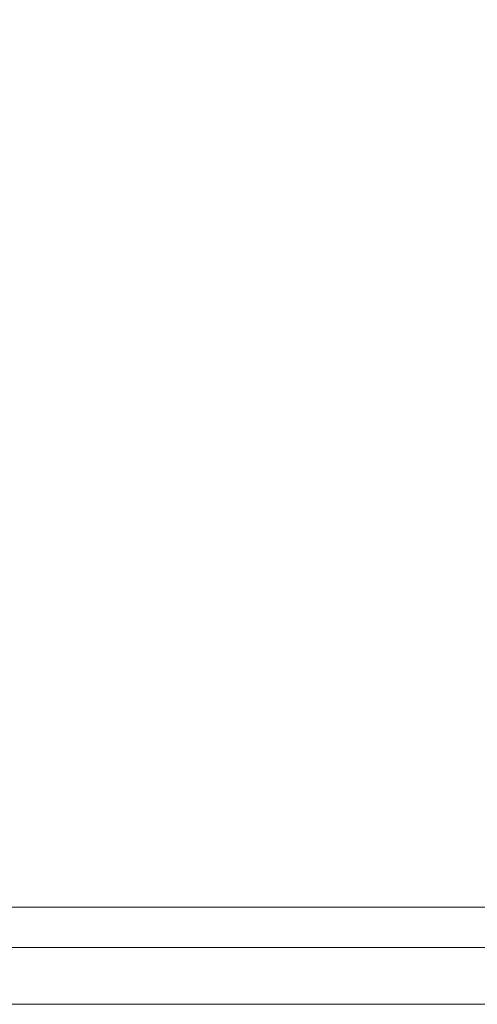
# Model space of a CAD drawing. Header units: millimetres. Extents: x -230 to 230, y -130 to 130.
# Tile 24 of 47: x 52 to 92, y -130 to -44. Entities that reach past the tile are written whole.
import ezdxf

# ---------------------------------------------------------------- set-up
doc = ezdxf.new("R2010")
doc.units = ezdxf.units.MM
doc.header["$LTSCALE"] = 25.4
doc.layers.add('Lighting-Moving Light', color=7, linetype='Continuous', lineweight=5, true_color=0x000000)

# ---------------------------------------------------------------- blocks, each defined once
blk = doc.blocks.new('Group-1')
at = {"layer": 'Lighting-Moving Light', "color": 7, "linetype": 'Continuous', "lineweight": 5, "transparency": 33554687}
for points, invisible_edges in [([(-503.576, 1.533, -25), (-503.576, 226.446, -25), (-761.075, 239.033, -25), (-761.075, -11.053, -25)], 14), ([(-770.152, 222.936, -116.924), (-519.672, 235.523, -116.924), (-519.672, -7.543, -116.924), (-757.565, -7.543, -116.924)], 11), ([(-503.576, 1.533, -25), (-761.075, -11.053, -25), (-516.162, -11.053, -25)], 9), ([(-516.419, -16.01, -108.457), (-760.819, -16.01, -108.457), (-757.565, -7.543, -116.924), (-519.672, -7.543, -116.924)], 10), ([(-516.162, -11.053, -25), (-761.075, -11.053, -25), (-760.819, -16.01, -29.957), (-516.419, -16.01, -29.957)], 10)]:
    blk.add_3dface(points, dxfattribs=dict(at, invisible_edges=invisible_edges))
blk.add_3dface([(-516.419, -16.01, -108.457), (-516.419, -16.01, -29.957), (-760.819, -16.01, -29.957), (-760.819, -16.01, -108.457)], dxfattribs=at)
at = {"layer": 'Lighting-Moving Light', "color": 0, "flags": 1}
for tag in ['Yoke', '3D_Symbol_Name', 'Weight', 'Weight', 'Wattage', 'Candlepower', 'Body', 'Model_Name', 'Beam_Angle', 'Field_Angle', 'Remarks', 'Beam_Angle_2', 'Field_Angle_2', 'Num_Channels', 'Frame_Size', 'Device_Type', 'FixtureID', 'Frame_Size', 'Base', 'Lens', 'Inst_Type', 'Lamp']:
    blk.add_attdef(tag, (-554.515, 111.223), '', height=0.18, dxfattribs=at)

msp = doc.modelspace()

# ---------------------------------------------------------------- block references
at = {"layer": 'Lighting-Moving Light', "color": 7, "transparency": 33554687}
msp.add_blockref('Group-1', (638.619, -113.99), dxfattribs=at)

doc.saveas('drawing.dxf')
